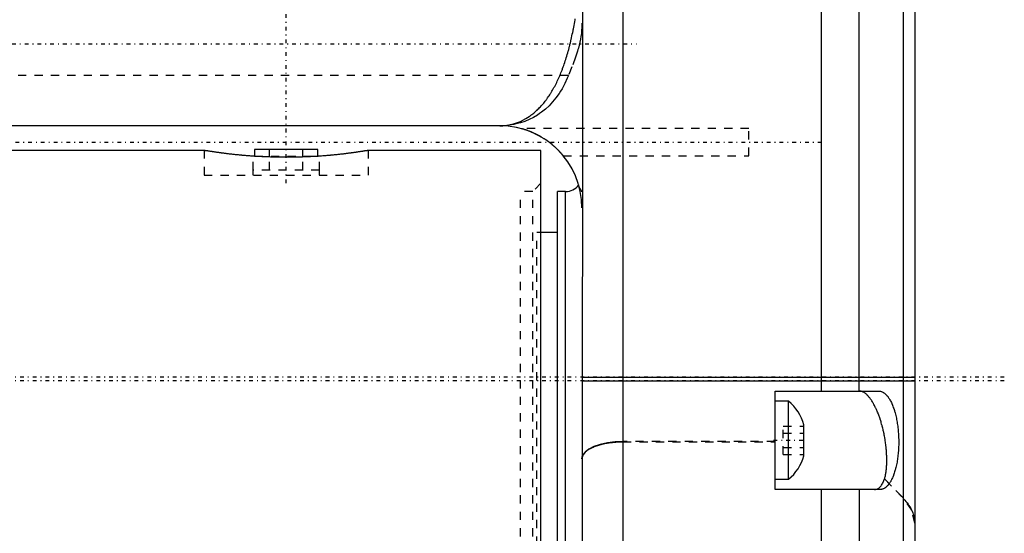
# Model space of a CAD drawing. Extents: x -128 to 128, y -5 to 816.
# Tile 10 of 24: x 0 to 120, y 343 to 406. Entities that reach past the tile are written whole.
import ezdxf

# ---------------------------------------------------------------- set-up
doc = ezdxf.new("R2010")
doc.units = 0
doc.linetypes.add('CENTER', pattern=[1.5, 0.45, -0.5, 0.05, -0.5])
doc.linetypes.add('DASHED', pattern=[2, 1, -1])
for name, color, linetype in [('AM_0', 7, 'CONTINUOUS'), ('AM_3', 7, 'DASHED'), ('AM_7', 7, 'CENTER')]:
    doc.layers.add(name, color=color, linetype=linetype)

msp = doc.modelspace()

# ---------------------------------------------------------------- linework, layer by layer
at = {"layer": 'AM_0', "color": 7, "linetype": 'CONTINUOUS'}
for p, q in [((107.57, 680.02), (107.57, 282.48)), ((109, 672.6), (109, 289.9)), ((73.5, 266), (73.5, 488.5)), ((97.6, 446), (97.6, 360.7)), ((102.24, 360.7), (102.24, 446)), ((68.55, 429.7), (68.5, 271)), ((58.5, 393), (-54, 393)), ((22.5, 390), (-27.4, 390)), ((36.34, 390.1), (28.66, 390.1)), ((28.66, 390.1), (28.66, 389.3)), ((30.48, 389.2), (30.48, 390.1)), ((34.52, 389.2), (34.52, 390.1)), ((36.34, 389.3), (36.34, 390.1)), ((63.5, 390), (42.5, 390)), ((63.5, 270), (63.5, 390)), ((28.66, 389.3), (28.46, 389.3)), ((36.54, 389.3), (36.34, 389.3)), ((66.5, 385), (65.5, 385)), ((65.5, 275), (65.5, 385)), ((66.5, 275), (66.5, 385)), ((65.5, 380), (63.5, 380)), ((68.5, 362.4), (109, 362.4)), ((68.5, 361.93), (109, 361.93)), ((92, 360.7), (104.6, 360.7)), ((92, 348.7), (92, 360.7)), ((93.65, 359.45), (92, 359.45)), ((93.65, 349.95), (93.65, 359.45)), ((95.5, 352.82), (95.5, 356.58)), ((92, 349.95), (93.65, 349.95)), ((104.77, 348.7), (92, 348.7)), ((97.6, 348.7), (97.6, 266.5)), ((102.24, 348.7), (102.24, 269.67))]:
    msp.add_line(p, q, dxfattribs=at)
for points in [[(66.23, 389.35, 0), (66.22, 389.35, 0), (66.22, 389.35, 0), (66.22, 389.36, 0), (66.21, 389.36, 0), (66.21, 389.37, 0), (66.2, 389.38, 0), (66.19, 389.39, 0), (66.18, 389.41, 0), (66.16, 389.43, 0), (66.14, 389.45, 0), (66.13, 389.46, 0), (66.12, 389.47, 0), (66.1, 389.5, 0), (66.07, 389.53, 0), (66.05, 389.56, 0), (66.02, 389.59, 0), (65.99, 389.63, 0), (65.97, 389.64, 0), (65.96, 389.66, 0), (65.92, 389.7, 0), (65.89, 389.74, 0), (65.87, 389.75, 0), (65.86, 389.77, 0), (65.82, 389.81, 0), (65.78, 389.85, 0), (65.76, 389.87, 0), (65.74, 389.89, 0), (65.71, 389.93, 0), (65.66, 389.98, 0), (65.62, 390.02, 0), (65.58, 390.06, 0), (65.53, 390.11, 0), (65.51, 390.13, 0), (65.49, 390.15, 0), (65.44, 390.2, 0), (65.39, 390.24, 0), (65.34, 390.29, 0), (65.29, 390.34, 0), (65.24, 390.38, 0), (65.22, 390.41, 0), (65.19, 390.43, 0), (65.14, 390.48, 0), (65.09, 390.52, 0), (65.04, 390.57, 0), (64.98, 390.61, 0), (64.93, 390.66, 0), (64.9, 390.68, 0), (64.88, 390.7, 0), (64.82, 390.75, 0), (64.77, 390.79, 0), (64.71, 390.84, 0), (64.66, 390.88, 0), (64.6, 390.92, 0), (64.58, 390.94, 0), (64.55, 390.96, 0), (64.5, 391, 0), (64.44, 391.04, 0), (64.39, 391.08, 0), (64.33, 391.12, 0), (64.28, 391.16, 0), (64.25, 391.18, 0), (64.22, 391.2, 0), (64.16, 391.24, 0), (64.11, 391.28, 0), (64.08, 391.3, 0), (64.05, 391.32, 0), (63.99, 391.36, 0), (63.93, 391.4, 0), (63.9, 391.41, 0), (63.87, 391.43, 0), (63.81, 391.47, 0), (63.75, 391.51, 0), (63.69, 391.55, 0), (63.63, 391.58, 0), (63.57, 391.62, 0), (63.54, 391.64, 0), (63.51, 391.65, 0), (63.45, 391.69, 0), (63.39, 391.72, 0), (63.33, 391.76, 0), (63.27, 391.79, 0), (63.2, 391.82, 0), (63.17, 391.84, 0), (63.14, 391.86, 0), (63.08, 391.89, 0), (63.02, 391.92, 0), (62.96, 391.95, 0), (62.9, 391.98, 0), (62.84, 392.01, 0), (62.81, 392.03, 0), (62.77, 392.04, 0), (62.71, 392.07, 0), (62.65, 392.1, 0), (62.59, 392.12, 0), (62.53, 392.15, 0), (62.47, 392.18, 0), (62.44, 392.19, 0), (62.41, 392.2, 0), (62.36, 392.23, 0), (62.3, 392.25, 0), (62.24, 392.27, 0), (62.18, 392.3, 0), (62.13, 392.32, 0), (62.1, 392.33, 0), (62.07, 392.34, 0), (62.01, 392.36, 0), (61.95, 392.38, 0), (61.92, 392.4, 0), (61.9, 392.41, 0), (61.84, 392.43, 0), (61.78, 392.45, 0), (61.75, 392.46, 0), (61.72, 392.47, 0), (61.66, 392.49, 0), (61.6, 392.51, 0), (61.55, 392.52, 0), (61.49, 392.54, 0), (61.44, 392.56, 0), (61.42, 392.57, 0), (61.39, 392.57, 0), (61.34, 392.59, 0), (61.3, 392.6, 0), (61.27, 392.61, 0), (61.27, 392.61, 0), (61.26, 392.61, 0), (61.26, 392.61, 0), (61.25, 392.61, 0), (61.25, 392.62, 0), (61.24, 392.62, 0), (61.23, 392.62, 0), (61.23, 392.62, 0), (61.22, 392.62, 0), (61.22, 392.62, 0), (61.21, 392.62, 0), (61.21, 392.63, 0), (61.2, 392.63, 0), (61.2, 392.63, 0), (61.19, 392.63, 0), (61.18, 392.63, 0), (61.18, 392.63, 0), (61.18, 392.63, 0), (61.17, 392.64, 0), (61.17, 392.64, 0), (61.17, 392.64, 0), (61.16, 392.64, 0), (61.16, 392.64, 0), (61.16, 392.64, 0), (61.15, 392.64, 0), (61.15, 392.64, 0), (61.15, 392.64, 0), (61.14, 392.64, 0), (61.14, 392.64, 0), (61.14, 392.65, 0), (61.14, 392.65, 0), (61.13, 392.65, 0), (61.13, 392.65, 0), (61.13, 392.65, 0), (61.13, 392.65, 0), (61.13, 392.65, 0), (61.13, 392.65, 0), (61.12, 392.65, 0), (61.12, 392.65, 0), (61.12, 392.65, 0), (61.12, 392.65, 0), (61.12, 392.65, 0), (61.12, 392.65, 0)], [(32.5, 389.16, 0), (32.43, 389.16, 0), (32.29, 389.16, 0), (32.15, 389.16, 0), (32.08, 389.16, 0), (32.01, 389.16, 0), (31.86, 389.16, 0), (31.72, 389.17, 0), (31.58, 389.17, 0), (31.44, 389.17, 0), (31.29, 389.17, 0), (31.22, 389.17, 0), (31.15, 389.18, 0), (31.01, 389.18, 0), (30.86, 389.18, 0), (30.72, 389.19, 0), (30.57, 389.19, 0), (30.43, 389.2, 0), (30.36, 389.2, 0), (30.29, 389.2, 0), (30.14, 389.21, 0), (30, 389.21, 0), (29.93, 389.22, 0), (29.86, 389.22, 0), (29.72, 389.23, 0), (29.58, 389.23, 0), (29.5, 389.24, 0), (29.43, 389.24, 0), (29.29, 389.25, 0), (29.15, 389.26, 0), (29.01, 389.26, 0), (28.88, 389.27, 0), (28.74, 389.28, 0), (28.67, 389.28, 0), (28.6, 389.29, 0), (28.47, 389.3, 0), (28.33, 389.31, 0), (28.2, 389.32, 0), (28.06, 389.33, 0), (27.93, 389.34, 0), (27.87, 389.34, 0), (27.8, 389.35, 0), (27.67, 389.36, 0), (27.54, 389.37, 0), (27.41, 389.38, 0), (27.29, 389.39, 0), (27.16, 389.4, 0), (27.1, 389.41, 0), (27.04, 389.41, 0), (26.92, 389.42, 0), (26.8, 389.43, 0), (26.68, 389.45, 0), (26.56, 389.46, 0), (26.45, 389.47, 0), (26.39, 389.48, 0), (26.33, 389.48, 0), (26.22, 389.49, 0), (26.11, 389.51, 0), (26, 389.52, 0), (25.89, 389.53, 0), (25.79, 389.54, 0), (25.73, 389.55, 0), (25.68, 389.55, 0), (25.58, 389.56, 0), (25.48, 389.58, 0), (25.43, 389.58, 0), (25.38, 389.59, 0), (25.28, 389.6, 0), (25.19, 389.61, 0), (25.14, 389.62, 0), (25.09, 389.62, 0), (25, 389.63, 0), (24.9, 389.65, 0), (24.81, 389.66, 0), (24.72, 389.67, 0), (24.63, 389.68, 0), (24.59, 389.69, 0), (24.54, 389.69, 0), (24.45, 389.71, 0), (24.37, 389.72, 0), (24.28, 389.73, 0), (24.2, 389.74, 0), (24.12, 389.75, 0), (24.08, 389.76, 0), (24.04, 389.76, 0), (23.97, 389.77, 0), (23.89, 389.78, 0), (23.82, 389.79, 0), (23.74, 389.81, 0), (23.67, 389.82, 0), (23.64, 389.82, 0), (23.6, 389.83, 0), (23.54, 389.84, 0), (23.47, 389.85, 0), (23.41, 389.85, 0), (23.35, 389.86, 0), (23.29, 389.87, 0), (23.26, 389.88, 0), (23.23, 389.88, 0), (23.18, 389.89, 0), (23.13, 389.9, 0), (23.08, 389.91, 0), (23.03, 389.91, 0), (22.98, 389.92, 0), (22.96, 389.93, 0), (22.94, 389.93, 0), (22.9, 389.94, 0), (22.86, 389.94, 0), (22.84, 389.94, 0), (22.82, 389.95, 0), (22.78, 389.95, 0), (22.75, 389.96, 0), (22.73, 389.96, 0), (22.72, 389.96, 0), (22.69, 389.97, 0), (22.66, 389.97, 0), (22.64, 389.98, 0), (22.61, 389.98, 0), (22.59, 389.98, 0), (22.58, 389.99, 0), (22.57, 389.99, 0), (22.56, 389.99, 0), (22.54, 389.99, 0), (22.53, 389.99, 0), (22.52, 390, 0), (22.51, 390, 0), (22.51, 390, 0), (22.51, 390, 0), (22.5, 390, 0), (22.5, 390, 0), (22.5, 390, 0)], [(42.5, 390, 0), (42.5, 390, 0), (42.5, 390, 0), (42.49, 390, 0), (42.49, 390, 0), (42.49, 390, 0), (42.48, 390, 0), (42.47, 389.99, 0), (42.46, 389.99, 0), (42.44, 389.99, 0), (42.43, 389.99, 0), (42.42, 389.99, 0), (42.41, 389.98, 0), (42.39, 389.98, 0), (42.36, 389.98, 0), (42.34, 389.97, 0), (42.31, 389.97, 0), (42.28, 389.96, 0), (42.27, 389.96, 0), (42.25, 389.96, 0), (42.22, 389.95, 0), (42.18, 389.95, 0), (42.16, 389.94, 0), (42.14, 389.94, 0), (42.1, 389.94, 0), (42.06, 389.93, 0), (42.04, 389.93, 0), (42.02, 389.92, 0), (41.97, 389.91, 0), (41.92, 389.91, 0), (41.87, 389.9, 0), (41.82, 389.89, 0), (41.77, 389.88, 0), (41.74, 389.88, 0), (41.71, 389.87, 0), (41.65, 389.86, 0), (41.59, 389.85, 0), (41.53, 389.85, 0), (41.46, 389.84, 0), (41.4, 389.83, 0), (41.36, 389.82, 0), (41.33, 389.82, 0), (41.26, 389.81, 0), (41.18, 389.79, 0), (41.11, 389.78, 0), (41.03, 389.77, 0), (40.96, 389.76, 0), (40.92, 389.76, 0), (40.88, 389.75, 0), (40.8, 389.74, 0), (40.72, 389.73, 0), (40.63, 389.72, 0), (40.55, 389.71, 0), (40.46, 389.69, 0), (40.41, 389.69, 0), (40.37, 389.68, 0), (40.28, 389.67, 0), (40.19, 389.66, 0), (40.1, 389.65, 0), (40, 389.63, 0), (39.91, 389.62, 0), (39.86, 389.62, 0), (39.81, 389.61, 0), (39.72, 389.6, 0), (39.62, 389.59, 0), (39.57, 389.58, 0), (39.52, 389.58, 0), (39.42, 389.56, 0), (39.32, 389.55, 0), (39.27, 389.55, 0), (39.21, 389.54, 0), (39.11, 389.53, 0), (39, 389.52, 0), (38.89, 389.51, 0), (38.78, 389.49, 0), (38.67, 389.48, 0), (38.61, 389.48, 0), (38.55, 389.47, 0), (38.44, 389.46, 0), (38.32, 389.45, 0), (38.2, 389.43, 0), (38.08, 389.42, 0), (37.96, 389.41, 0), (37.9, 389.41, 0), (37.84, 389.4, 0), (37.71, 389.39, 0), (37.59, 389.38, 0), (37.46, 389.37, 0), (37.33, 389.36, 0), (37.2, 389.35, 0), (37.13, 389.34, 0), (37.07, 389.34, 0), (36.94, 389.33, 0), (36.8, 389.32, 0), (36.67, 389.31, 0), (36.53, 389.3, 0), (36.4, 389.29, 0), (36.33, 389.28, 0), (36.26, 389.28, 0), (36.12, 389.27, 0), (35.99, 389.26, 0), (35.85, 389.26, 0), (35.71, 389.25, 0), (35.57, 389.24, 0), (35.5, 389.24, 0), (35.42, 389.23, 0), (35.28, 389.23, 0), (35.14, 389.22, 0), (35.07, 389.22, 0), (35, 389.21, 0), (34.86, 389.21, 0), (34.71, 389.2, 0), (34.64, 389.2, 0), (34.57, 389.2, 0), (34.43, 389.19, 0), (34.28, 389.19, 0), (34.14, 389.18, 0), (33.99, 389.18, 0), (33.85, 389.18, 0), (33.78, 389.17, 0), (33.71, 389.17, 0), (33.56, 389.17, 0), (33.42, 389.17, 0), (33.28, 389.17, 0), (33.14, 389.16, 0), (32.99, 389.16, 0), (32.92, 389.16, 0), (32.85, 389.16, 0), (32.71, 389.16, 0), (32.57, 389.16, 0), (32.5, 389.16, 0)], [(104.6, 360.7, 0), (104.64, 360.7, 0), (104.7, 360.7, 0), (104.77, 360.69, 0), (104.8, 360.68, 0), (104.83, 360.67, 0), (104.9, 360.65, 0), (104.97, 360.63, 0), (105.03, 360.6, 0), (105.1, 360.57, 0), (105.17, 360.53, 0), (105.2, 360.51, 0), (105.23, 360.49, 0), (105.3, 360.44, 0), (105.36, 360.39, 0), (105.43, 360.33, 0), (105.49, 360.27, 0), (105.56, 360.21, 0), (105.59, 360.17, 0), (105.62, 360.13, 0), (105.68, 360.06, 0), (105.75, 359.98, 0), (105.78, 359.94, 0), (105.81, 359.89, 0), (105.87, 359.8, 0), (105.93, 359.71, 0), (105.95, 359.66, 0), (105.98, 359.61, 0), (106.04, 359.51, 0), (106.09, 359.41, 0), (106.15, 359.3, 0), (106.2, 359.19, 0), (106.25, 359.07, 0), (106.28, 359.02, 0), (106.3, 358.96, 0), (106.35, 358.84, 0), (106.39, 358.71, 0), (106.44, 358.58, 0), (106.48, 358.45, 0), (106.53, 358.31, 0), (106.55, 358.24, 0), (106.57, 358.17, 0), (106.61, 358.03, 0), (106.65, 357.88, 0), (106.69, 357.73, 0), (106.73, 357.57, 0), (106.76, 357.41, 0), (106.78, 357.33, 0), (106.79, 357.25, 0), (106.82, 357.08, 0), (106.85, 356.92, 0), (106.88, 356.75, 0), (106.91, 356.57, 0), (106.93, 356.4, 0), (106.94, 356.31, 0), (106.95, 356.22, 0), (106.97, 356.05, 0), (106.99, 355.87, 0), (107, 355.69, 0), (107.02, 355.51, 0), (107.03, 355.34, 0), (107.03, 355.25, 0), (107.04, 355.16, 0), (107.04, 354.98, 0), (107.05, 354.8, 0), (107.05, 354.71, 0), (107.05, 354.63, 0), (107.05, 354.45, 0), (107.05, 354.28, 0), (107.05, 354.19, 0), (107.05, 354.1, 0), (107.04, 353.93, 0), (107.03, 353.75, 0), (107.02, 353.57, 0), (107.01, 353.4, 0), (107, 353.22, 0), (106.99, 353.13, 0), (106.98, 353.05, 0), (106.96, 352.87, 0), (106.94, 352.7, 0), (106.92, 352.53, 0), (106.9, 352.36, 0), (106.87, 352.19, 0), (106.86, 352.11, 0), (106.84, 352.03, 0), (106.81, 351.87, 0), (106.78, 351.71, 0), (106.75, 351.56, 0), (106.71, 351.4, 0), (106.67, 351.26, 0), (106.65, 351.18, 0), (106.63, 351.11, 0), (106.59, 350.97, 0), (106.55, 350.84, 0), (106.51, 350.7, 0), (106.47, 350.58, 0), (106.42, 350.45, 0), (106.4, 350.39, 0), (106.37, 350.34, 0), (106.33, 350.22, 0), (106.28, 350.11, 0), (106.23, 350, 0), (106.18, 349.9, 0), (106.13, 349.8, 0), (106.1, 349.75, 0), (106.07, 349.7, 0), (106.02, 349.61, 0), (105.96, 349.52, 0), (105.93, 349.48, 0), (105.9, 349.43, 0), (105.84, 349.35, 0), (105.78, 349.28, 0), (105.75, 349.24, 0), (105.72, 349.21, 0), (105.66, 349.14, 0), (105.59, 349.07, 0), (105.53, 349.02, 0), (105.47, 348.96, 0), (105.4, 348.92, 0), (105.37, 348.89, 0), (105.34, 348.87, 0), (105.27, 348.83, 0), (105.2, 348.8, 0), (105.14, 348.77, 0), (105.07, 348.75, 0), (105, 348.73, 0), (104.97, 348.72, 0), (104.94, 348.71, 0), (104.87, 348.71, 0), (104.8, 348.7, 0), (104.77, 348.7, 0)]]:
    msp.add_polyline3d(points, dxfattribs=at)
for centre, radius, start, end in [((58.5, 383), 10, 0, 90), ((66.5, 387), 2, 270, 323.1301), ((89.96, 355.04), 5.75, 15.5661, 50.1405), ((89.96, 354.36), 5.75, 309.8595, 344.4339)]:
    msp.add_arc(centre, radius, start, end, dxfattribs=at)
at = {"layer": 'AM_3', "color": 6, "linetype": 'DASHED'}
for p, q in [((66.86, 399.14), (-62.36, 399.14)), ((88.8, 392.65), (61.12, 392.65)), ((88.8, 389.35), (88.8, 392.65)), ((22.5, 390), (22.5, 387)), ((42.5, 387), (42.5, 390)), ((28.46, 387.6), (28.46, 389.3)), ((28.66, 389.3), (36.34, 389.3)), ((30.48, 387.6), (30.48, 389.2)), ((34.52, 387.6), (34.52, 389.2)), ((36.54, 387.6), (36.54, 389.3)), ((66.23, 389.35), (88.8, 389.35)), ((28.45, 387.6), (28.45, 387)), ((36.55, 387.6), (28.45, 387.6)), ((36.55, 387), (36.55, 387.6)), ((22.5, 387), (42.5, 387)), ((63.5, 386), (62.5, 385)), ((62.5, 385), (61, 385)), ((61, 275), (61, 385)), ((62.5, 275), (62.5, 385)), ((68.17, 385.54), (68.1, 385.8)), ((63.5, 380), (63, 380)), ((63, 280), (63, 380)), ((97.6, 360.7), (102.26, 360.7)), ((93, 356.43), (95.5, 356.43)), ((93, 352.97), (93, 356.43)), ((93, 355.57), (95.5, 355.57)), ((92, 354.54), (73.5, 354.54)), ((73.5, 354.53), (92, 354.53)), ((93, 353.83), (95.5, 353.83)), ((93, 352.97), (95.5, 352.97)), ((105.32, 350.01), (107.57, 347.66)), ((105.32, 350.01), (105.34, 350.01)), ((107.57, 347.68), (105.34, 350.01))]:
    msp.add_line(p, q, dxfattribs=at)
for points in [[(73.5, 354.54), (72.52, 354.5), (71.59, 354.39), (70.72, 354.19), (69.96, 353.93), (69.34, 353.62), (68.88, 353.26), (68.6, 352.87), (68.5, 352.46)], [(109, 344.59), (108.64, 346.17), (107.57, 347.68)]]:
    msp.add_lwpolyline(points, dxfattribs=at)
for points in [[(58.5, 393, 0), (58.86, 393.01, 0), (59.58, 393.1, 0), (60.3, 393.27, 0), (60.65, 393.39, 0), (61, 393.54, 0), (61.68, 393.89, 0), (62.07, 394.14, 0), (62.18, 394.21, 0), (62.29, 394.29, 0), (62.35, 394.33, 0), (62.4, 394.37, 0), (62.51, 394.46, 0), (62.62, 394.54, 0), (62.72, 394.63, 0), (62.83, 394.72, 0), (62.93, 394.82, 0), (62.98, 394.86, 0), (63.04, 394.91, 0), (63.14, 395.01, 0), (63.24, 395.11, 0), (63.34, 395.21, 0), (63.44, 395.32, 0), (63.54, 395.43, 0), (63.59, 395.48, 0), (63.64, 395.54, 0), (63.74, 395.65, 0), (63.84, 395.77, 0), (63.93, 395.89, 0), (64.03, 396.01, 0), (64.12, 396.13, 0), (64.17, 396.19, 0), (64.21, 396.26, 0), (64.31, 396.39, 0), (64.4, 396.52, 0), (64.44, 396.58, 0), (64.49, 396.65, 0), (64.58, 396.79, 0), (64.67, 396.92, 0), (64.71, 396.99, 0), (64.75, 397.06, 0), (64.84, 397.21, 0), (64.93, 397.35, 0), (65.01, 397.5, 0), (65.09, 397.65, 0), (65.18, 397.8, 0), (65.22, 397.88, 0), (65.26, 397.96, 0), (65.34, 398.11, 0), (65.42, 398.27, 0), (65.49, 398.43, 0), (65.57, 398.6, 0), (65.65, 398.76, 0), (65.68, 398.84, 0), (65.72, 398.93, 0), (65.79, 399.1, 0), (65.87, 399.27, 0), (65.94, 399.44, 0), (66.01, 399.62, 0), (66.08, 399.79, 0), (66.11, 399.88, 0), (66.14, 399.97, 0), (66.21, 400.16, 0), (66.28, 400.34, 0), (66.34, 400.52, 0), (66.41, 400.71, 0), (66.47, 400.9, 0), (66.5, 401, 0), (66.53, 401.09, 0), (66.59, 401.29, 0), (66.65, 401.48, 0), (66.71, 401.68, 0), (66.77, 401.88, 0), (66.82, 402.08, 0), (66.85, 402.18, 0), (66.88, 402.28, 0), (66.93, 402.48, 0), (66.98, 402.69, 0), (67.01, 402.79, 0), (67.03, 402.89, 0), (67.09, 403.1, 0), (67.13, 403.31, 0), (67.16, 403.41, 0), (67.18, 403.52, 0), (67.23, 403.73, 0), (67.28, 403.94, 0), (67.32, 404.15, 0), (67.37, 404.37, 0), (67.41, 404.58, 0), (67.43, 404.69, 0), (67.45, 404.8, 0), (67.49, 405.01, 0), (67.53, 405.23, 0), (67.57, 405.45, 0), (67.61, 405.67, 0), (67.65, 405.89, 0), (67.67, 406.01, 0)], [(68.5, 405.51, 0), (68.5, 405.32, 0), (68.48, 404.95, 0), (68.46, 404.59, 0), (68.44, 404.41, 0), (68.42, 404.23, 0), (68.37, 403.88, 0), (68.31, 403.53, 0), (68.23, 403.19, 0), (68.15, 402.83, 0), (68.06, 402.47, 0), (68.01, 402.29, 0), (67.95, 402.1, 0), (67.84, 401.74, 0), (67.72, 401.37, 0), (67.27, 400.16, 0), (66.86, 399.14, 0)], [(66.86, 399.14, 0), (66.71, 398.79, 0), (66.4, 398.13, 0), (66.07, 397.52, 0), (65.89, 397.22, 0), (65.71, 396.94, 0), (65.33, 396.4, 0), (64.93, 395.9, 0), (64.5, 395.44, 0), (64.05, 395.03, 0), (63.58, 394.65, 0), (63.34, 394.48, 0), (63.1, 394.31, 0), (62.6, 394.02, 0), (62.08, 393.76, 0), (61.55, 393.54, 0), (61.01, 393.36, 0), (60.46, 393.22, 0), (60.19, 393.16, 0), (59.91, 393.11, 0), (59.35, 393.04, 0), (58.78, 393, 0), (58.5, 393, 0)], [(68.5, 384.97, 0), (68.48, 385.05, 0), (68.36, 385.21, 0), (68.22, 385.41, 0), (68.17, 385.54, 0)], [(105.34, 350.01, 0), (105.35, 350.06, 0), (105.37, 350.15, 0), (105.4, 350.24, 0), (105.41, 350.29, 0), (105.42, 350.34, 0), (105.44, 350.44, 0), (105.46, 350.54, 0), (105.48, 350.65, 0), (105.5, 350.75, 0), (105.51, 350.86, 0), (105.52, 350.92, 0), (105.53, 350.97, 0), (105.54, 351.08, 0), (105.55, 351.2, 0), (105.56, 351.32, 0), (105.57, 351.43, 0), (105.58, 351.55, 0), (105.58, 351.61, 0), (105.59, 351.67, 0), (105.59, 351.8, 0), (105.6, 351.92, 0), (105.6, 351.98, 0), (105.6, 352.04, 0), (105.6, 352.17, 0), (105.6, 352.29, 0), (105.6, 352.35, 0), (105.6, 352.42, 0), (105.6, 352.55, 0), (105.6, 352.68, 0), (105.59, 352.81, 0), (105.58, 352.94, 0), (105.58, 353.08, 0), (105.57, 353.15, 0), (105.57, 353.21, 0), (105.56, 353.35, 0), (105.55, 353.49, 0), (105.54, 353.63, 0), (105.52, 353.77, 0), (105.51, 353.91, 0), (105.5, 353.98, 0), (105.49, 354.06, 0), (105.47, 354.2, 0), (105.45, 354.34, 0), (105.43, 354.48, 0), (105.41, 354.63, 0), (105.39, 354.77, 0), (105.38, 354.84, 0), (105.37, 354.91, 0), (105.34, 355.05, 0), (105.32, 355.2, 0), (105.29, 355.34, 0), (105.26, 355.48, 0), (105.23, 355.62, 0), (105.22, 355.69, 0), (105.2, 355.76, 0), (105.17, 355.89, 0), (105.14, 356.03, 0), (105.11, 356.16, 0), (105.07, 356.3, 0), (105.04, 356.43, 0), (105.02, 356.49, 0), (105, 356.56, 0), (104.97, 356.68, 0), (104.93, 356.81, 0), (104.91, 356.87, 0), (104.9, 356.93, 0), (104.86, 357.06, 0), (104.82, 357.18, 0), (104.8, 357.24, 0), (104.78, 357.3, 0), (104.74, 357.42, 0), (104.7, 357.54, 0), (104.66, 357.65, 0), (104.61, 357.77, 0), (104.57, 357.89, 0), (104.55, 357.94, 0), (104.53, 358, 0), (104.48, 358.11, 0), (104.43, 358.23, 0), (104.39, 358.34, 0), (104.34, 358.44, 0), (104.29, 358.55, 0), (104.27, 358.6, 0), (104.24, 358.65, 0), (104.19, 358.75, 0), (104.14, 358.85, 0), (104.09, 358.95, 0), (104.04, 359.05, 0), (103.99, 359.14, 0), (103.97, 359.19, 0), (103.94, 359.23, 0), (103.89, 359.32, 0), (103.84, 359.4, 0), (103.79, 359.49, 0), (103.73, 359.57, 0), (103.68, 359.64, 0), (103.65, 359.68, 0), (103.63, 359.72, 0), (103.58, 359.79, 0), (103.52, 359.86, 0), (103.47, 359.93, 0), (103.42, 359.99, 0), (103.37, 360.05, 0), (103.34, 360.08, 0), (103.32, 360.11, 0), (103.26, 360.16, 0), (103.21, 360.21, 0), (103.19, 360.24, 0), (103.16, 360.26, 0), (103.11, 360.31, 0), (103.06, 360.35, 0), (103.03, 360.37, 0), (103.01, 360.4, 0), (102.96, 360.43, 0), (102.9, 360.47, 0), (102.85, 360.51, 0), (102.8, 360.54, 0), (102.75, 360.57, 0), (102.72, 360.58, 0), (102.7, 360.59, 0), (102.65, 360.62, 0), (102.59, 360.64, 0), (102.54, 360.65, 0), (102.49, 360.67, 0), (102.44, 360.68, 0), (102.41, 360.69, 0), (102.39, 360.69, 0), (102.34, 360.7, 0), (102.29, 360.7, 0), (102.26, 360.7, 0)], [(68.5, 352.44, 0), (68.5, 352.46, 0), (68.5, 352.49, 0), (68.5, 352.52, 0), (68.5, 352.53, 0), (68.51, 352.55, 0), (68.51, 352.58, 0), (68.52, 352.61, 0), (68.52, 352.64, 0), (68.53, 352.67, 0), (68.54, 352.7, 0), (68.54, 352.71, 0), (68.55, 352.73, 0), (68.56, 352.76, 0), (68.57, 352.79, 0), (68.58, 352.82, 0), (68.6, 352.85, 0), (68.61, 352.88, 0), (68.62, 352.9, 0), (68.63, 352.91, 0), (68.64, 352.94, 0), (68.66, 352.97, 0), (68.67, 352.99, 0), (68.68, 353, 0), (68.7, 353.03, 0), (68.72, 353.06, 0), (68.73, 353.07, 0), (68.75, 353.09, 0), (68.77, 353.12, 0), (68.79, 353.14, 0), (68.82, 353.17, 0), (68.84, 353.2, 0), (68.87, 353.23, 0), (68.88, 353.24, 0), (68.89, 353.25, 0), (68.92, 353.28, 0), (68.95, 353.31, 0), (68.98, 353.33, 0), (69.01, 353.36, 0), (69.04, 353.39, 0), (69.06, 353.4, 0), (69.08, 353.41, 0), (69.11, 353.44, 0), (69.15, 353.47, 0), (69.18, 353.49, 0), (69.22, 353.52, 0), (69.26, 353.55, 0), (69.28, 353.56, 0), (69.3, 353.57, 0), (69.34, 353.6, 0), (69.38, 353.63, 0), (69.43, 353.65, 0), (69.47, 353.68, 0), (69.52, 353.7, 0), (69.54, 353.71, 0), (69.56, 353.73, 0), (69.61, 353.75, 0), (69.65, 353.77, 0), (69.7, 353.8, 0), (69.75, 353.82, 0), (69.79, 353.84, 0), (69.82, 353.85, 0), (69.84, 353.86, 0), (69.89, 353.88, 0), (69.94, 353.91, 0), (69.96, 353.92, 0), (69.99, 353.93, 0), (70.04, 353.95, 0), (70.09, 353.97, 0), (70.12, 353.98, 0), (70.14, 353.99, 0), (70.19, 354.01, 0), (70.25, 354.03, 0), (70.31, 354.05, 0), (70.36, 354.06, 0), (70.42, 354.08, 0), (70.45, 354.09, 0), (70.48, 354.1, 0), (70.54, 354.12, 0), (70.6, 354.14, 0), (70.66, 354.16, 0), (70.72, 354.17, 0), (70.78, 354.19, 0), (70.82, 354.2, 0), (70.85, 354.21, 0), (70.91, 354.23, 0), (70.97, 354.24, 0), (71.04, 354.26, 0), (71.1, 354.27, 0), (71.17, 354.29, 0), (71.2, 354.29, 0), (71.23, 354.3, 0), (71.3, 354.31, 0), (71.36, 354.33, 0), (71.43, 354.34, 0), (71.49, 354.35, 0), (71.55, 354.36, 0), (71.59, 354.37, 0), (71.62, 354.37, 0), (71.68, 354.38, 0), (71.75, 354.39, 0), (71.81, 354.4, 0), (71.88, 354.41, 0), (71.95, 354.42, 0), (71.99, 354.43, 0), (72.02, 354.43, 0), (72.09, 354.44, 0), (72.16, 354.45, 0), (72.2, 354.45, 0), (72.23, 354.46, 0), (72.31, 354.47, 0), (72.38, 354.47, 0), (72.41, 354.48, 0), (72.45, 354.48, 0), (72.52, 354.49, 0), (72.6, 354.49, 0), (72.67, 354.5, 0), (72.74, 354.5, 0), (72.82, 354.51, 0), (72.86, 354.51, 0), (72.89, 354.51, 0), (72.97, 354.51, 0), (73.04, 354.52, 0), (73.11, 354.52, 0), (73.18, 354.52, 0), (73.25, 354.52, 0), (73.29, 354.52, 0), (73.33, 354.52, 0), (73.4, 354.53, 0), (73.47, 354.53, 0), (73.5, 354.53, 0)], [(104.1, 348.7, 0), (104.14, 348.7, 0), (104.23, 348.71, 0), (104.31, 348.73, 0), (104.35, 348.74, 0), (104.39, 348.75, 0), (104.47, 348.79, 0), (104.55, 348.83, 0), (104.62, 348.88, 0), (104.7, 348.94, 0), (104.77, 349, 0), (104.8, 349.04, 0), (104.83, 349.07, 0), (104.9, 349.15, 0), (104.96, 349.24, 0), (105.02, 349.34, 0), (105.08, 349.44, 0), (105.14, 349.55, 0), (105.17, 349.61, 0), (105.19, 349.67, 0), (105.24, 349.8, 0), (105.29, 349.94, 0), (105.32, 350.01, 0)], [(107.57, 347.66, 0), (107.65, 347.58, 0), (107.79, 347.42, 0), (107.93, 347.26, 0), (107.99, 347.18, 0), (108.06, 347.09, 0), (108.18, 346.92, 0), (108.3, 346.75, 0), (108.41, 346.58, 0), (108.51, 346.4, 0), (108.6, 346.23, 0), (108.64, 346.14, 0), (108.68, 346.05, 0), (108.75, 345.87, 0), (108.82, 345.69, 0), (108.87, 345.52, 0), (108.91, 345.34, 0), (108.95, 345.16, 0), (108.96, 345.08, 0), (108.97, 344.99, 0), (108.99, 344.82, 0), (109, 344.65, 0), (109, 344.57, 0)]]:
    msp.add_polyline3d(points, dxfattribs=at)
at = {"layer": 'AM_7', "color": 4, "linetype": 'CENTER'}
for p, q in [((32.5, 386), (32.5, 408)), ((-70.62, 403), (75.12, 403)), ((-98.1, 391), (97.7, 391)), ((119.9, 362.4), (-119.9, 362.4)), ((119.9, 361.93), (-119.9, 361.93)), ((91.82, 354.7), (95.67, 354.7))]:
    msp.add_line(p, q, dxfattribs=at)

doc.saveas('drawing.dxf')
